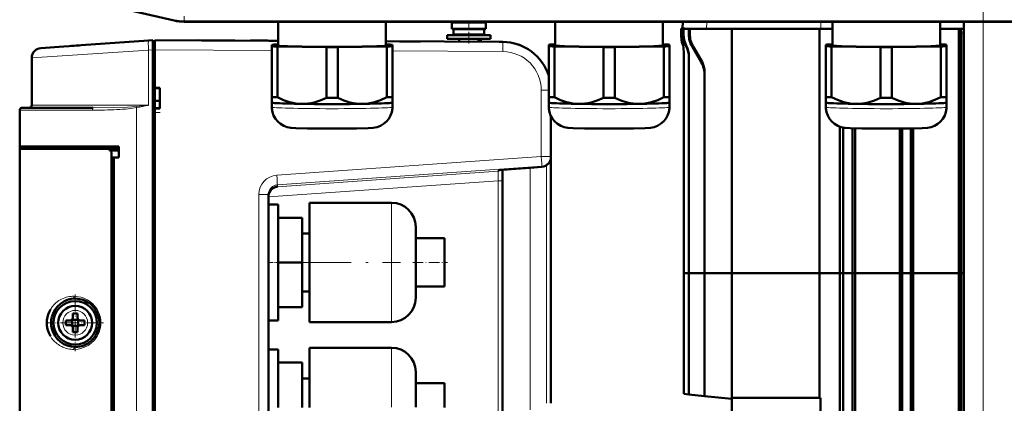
# Model space of a CAD drawing. Extents: x -1358 to 1757, y -1535 to 612.
# Tile 35 of 84: x -1219 to -1015, y 228 to 308. Entities that reach past the tile are written whole.
import ezdxf

# ---------------------------------------------------------------- set-up
doc = ezdxf.new("R2010")
doc.units = 0
doc.linetypes.add('DASHDOT', pattern=[18.5, 12, -3, 0.5, -3])

msp = doc.modelspace()

# ---------------------------------------------------------------- linework, layer by layer
at = {"color": 7, "linetype": 'DASHDOT', "lineweight": 18}
for p, q in [((-1019.73, -326), (-1019.73, 364.9)), ((-1162.58, 257.53), (-1140.38, 257.53))]:
    msp.add_line(p, q, dxfattribs=at)
at = {"color": 7, "lineweight": 50}
for p, q in [((-1187.24, 307.56), (-1212.81, 313.47)), ((-837.1, 307.33), (-1185.16, 307.33)), ((-1165.7, 307.33), (-1165.7, 302.41)), ((-1143.4, 302.41), (-1143.4, 307.33)), ((-1129.73, 307.01), (-1129.73, 305.88)), ((-1129.73, 305.88), (-1126.23, 305.88)), ((-1128.23, 305.78), (-1128.23, 305.88)), ((-1122.73, 305.88), (-1126.23, 305.88)), ((-1124.23, 305.78), (-1124.23, 305.88)), ((-1124.23, 305.78), (-1124.23, 305.88)), ((-1122.73, 305.88), (-1122.73, 307.01)), ((-1122.73, 305.88), (-1122.73, 307.01)), ((-1108.32, 307.33), (-1108.32, 302.42)), ((-1086.02, 302.42), (-1086.02, 307.33)), ((-1082.22, 305.9), (-1082.23, 305.9)), ((-1082.23, 305.9), (-1082.23, 304.29)), ((-1081.98, 305.9), (-1082.23, 305.9)), ((-1082.22, 305.9), (-1082.22, 304.29)), ((-1081.97, 305.9), (-1082.22, 305.9)), ((-1081.94, 307.33), (-1081.98, 305.9)), ((-1081.98, 305.9), (-1081.97, 305.9)), ((-1081.97, 305.9), (-1081.97, 305.88)), ((-1081.97, 305.88), (-1081.87, 305.88)), ((-1081.62, 305.9), (-1081.87, 305.89)), ((-1081.87, 305.89), (-1081.75, 305.89)), ((-1081.87, 305.89), (-1081.87, 304.71)), ((-1081.5, 305.9), (-1081.75, 305.89)), ((-1081.75, 305.89), (-1081.75, 304.69)), ((-1081.62, 305.9), (-1081.5, 305.9)), ((-1081.5, 305.9), (-1081.5, 305.88)), ((-1081.5, 305.88), (-1080.68, 305.88)), ((-1080.68, 305.88), (-1080.46, 305.88)), ((-1080.68, 305.88), (-1080.68, 304.72)), ((-1080.43, 305.88), (-1080.68, 305.88)), ((-1080.46, 305.88), (-1080.46, 304.72)), ((-1080.21, 305.88), (-1080.46, 305.88)), ((-1080.43, 305.88), (-1080.21, 305.88)), ((-1080.21, 305.88), (-1080.21, 305.88)), ((-1080.21, 305.88), (-1076.98, 305.88)), ((-1076.98, 305.88), (-1053.35, 305.88)), ((-1071.73, 305.88), (-1071.73, 255.28)), ((-1053.59, 305.88), (-1053.59, 255.28)), ((-1053.35, 305.88), (-1050.95, 305.88)), ((-1050.95, 307.33), (-1050.95, 302.42)), ((-1028.65, 302.42), (-1028.65, 307.33)), ((-1028.65, 305.88), (-1023.73, 305.88)), ((-1024.79, 294.52), (-1024.79, 305.88)), ((-1024.3, 304.95), (-1024.32, 305.88)), ((-1023.73, -268.42), (-1023.73, 307.33)), ((-1126.23, 304.58), (-1130.73, 304.58)), ((-1130.73, 304.58), (-1130.73, 303.78)), ((-1126.23, 305.78), (-1129.38, 305.78)), ((-1129.38, 305.78), (-1129.38, 304.68)), ((-1126.23, 304.68), (-1129.38, 304.68)), ((-1128.23, 304.58), (-1128.23, 304.68)), ((-1123.08, 305.78), (-1126.23, 305.78)), ((-1123.08, 304.68), (-1126.23, 304.68)), ((-1126.23, 304.58), (-1121.73, 304.58)), ((-1124.23, 304.58), (-1124.23, 304.68)), ((-1124.23, 304.58), (-1124.23, 304.68)), ((-1123.08, 305.78), (-1123.08, 304.68)), ((-1123.08, 305.78), (-1123.08, 304.68)), ((-1121.73, 303.78), (-1121.73, 304.58)), ((-1121.73, 303.78), (-1121.73, 304.58)), ((-1024.3, 255.28), (-1024.3, 304.95)), ((-1214.87, 301.87), (-1210.07, 302.21)), ((-1210.07, 302.21), (-1206.82, 302.44)), ((-1208.48, 302.32), (-1192.54, 303.43)), ((-1192.54, 303.43), (-1191.63, 303.5)), ((-1191.63, 303.5), (-1191.63, 301.5)), ((-1191.23, 303.23), (-1191.63, 303.23)), ((-1165.7, 303.39), (-1191.23, 303.53)), ((-1191.23, 303.53), (-1191.23, 301.53)), ((-1191.23, 303.23), (-1191.23, 301.53)), ((-1177.89, 303.46), (-1182.28, 303.48)), ((-1174.66, 303.44), (-1177.89, 303.46)), ((-1167.05, 302.57), (-1167.05, 302.26)), ((-1167.05, 302.26), (-1167.05, 291.76)), ((-1165.7, 302.62), (-1165.86, 302.62)), ((-1165.86, 302.21), (-1155.73, 302.05)), ((-1165.86, 302.21), (-1165.86, 291.7)), ((-1155.73, 302.05), (-1155.73, 291.55)), ((-1153.36, 302.05), (-1143.23, 302.21)), ((-1153.36, 302.05), (-1153.36, 291.55)), ((-1119.17, 303.15), (-1143.4, 303.28)), ((-1143.23, 302.62), (-1143.4, 302.62)), ((-1143.23, 302.21), (-1143.23, 291.7)), ((-1142.05, 302.26), (-1142.05, 302.57)), ((-1142.05, 302.26), (-1142.05, 291.76)), ((-1140.56, 303.26), (-1136.24, 303.24)), ((-1126.23, 303.78), (-1130.73, 303.78)), ((-1128.23, 303.2), (-1128.23, 303.78)), ((-1126.23, 303.78), (-1121.73, 303.78)), ((-1124.23, 303.18), (-1124.23, 303.78)), ((-1123.73, 303.17), (-1123.73, 303.78)), ((-1119.17, 303.15), (-1119.95, 303.15)), ((-1109.67, 302.57), (-1109.67, 302.26)), ((-1109.67, 302.26), (-1109.67, 291.76)), ((-1108.32, 302.62), (-1108.49, 302.62)), ((-1108.49, 302.21), (-1098.36, 302.06)), ((-1108.49, 302.21), (-1108.49, 291.7)), ((-1098.36, 302.06), (-1098.36, 291.55)), ((-1095.99, 302.06), (-1085.86, 302.21)), ((-1095.99, 302.06), (-1095.99, 291.55)), ((-1085.86, 302.62), (-1086.02, 302.62)), ((-1085.86, 302.21), (-1085.86, 291.7)), ((-1084.67, 302.26), (-1084.67, 302.57)), ((-1084.67, 302.26), (-1084.67, 291.76)), ((-1081.97, 302.73), (-1081.98, 302.73)), ((-1080.01, 302.22), (-1078.1, 298.93)), ((-1079.78, 302.22), (-1078.1, 299.35)), ((-1052.3, 302.57), (-1052.3, 302.26)), ((-1052.3, 302.26), (-1052.3, 291.76)), ((-1050.95, 302.63), (-1051.11, 302.62)), ((-1051.11, 302.21), (-1040.98, 302.06)), ((-1051.11, 302.21), (-1051.11, 291.71)), ((-1040.98, 302.06), (-1040.98, 291.55)), ((-1038.61, 302.06), (-1028.48, 302.21)), ((-1038.61, 302.06), (-1038.61, 291.55)), ((-1028.48, 302.62), (-1028.65, 302.63)), ((-1028.48, 302.21), (-1028.48, 291.71)), ((-1027.3, 302.26), (-1027.3, 302.57)), ((-1027.3, 302.26), (-1027.3, 291.76)), ((-1216.73, 299.88), (-1216.73, 290.03)), ((-1191.63, 117.55), (-1191.63, 301.5)), ((-1191.23, 301.53), (-1191.23, 293.68)), ((-1081.73, 301.17), (-1081.73, 255.28)), ((-1080.67, 300.14), (-1080.67, 255.28)), ((-1077.39, 296.71), (-1077.39, 255.28)), ((-1191.23, 293.68), (-1190.23, 293.68)), ((-1191.23, 293.68), (-1191.23, 293.59)), ((-1191.23, 293.62), (-1191.23, 289.43)), ((-1190.23, 293.68), (-1190.23, 289.38)), ((-1024.79, 294.15), (-1024.79, 294.52)), ((-1191.23, 290.98), (-1191.23, 293.59)), ((-1190.23, 293.53), (-1191.23, 293.59)), ((-1191.23, 293.59), (-1190.23, 293.53)), ((-1167.05, 291.76), (-1167.05, 290.61)), ((-1142.05, 290.61), (-1142.05, 291.76)), ((-1109.67, 291.76), (-1109.67, 290.61)), ((-1084.67, 290.61), (-1084.67, 291.76)), ((-1052.3, 291.76), (-1052.3, 290.61)), ((-1027.3, 290.61), (-1027.3, 291.76)), ((-1024.79, 291.89), (-1024.79, 292.26)), ((-1024.79, 255.28), (-1024.79, 291.89)), ((-1218.73, 289.53), (-1203.99, 289.53)), ((-1191.23, 290.98), (-1190.23, 290.98)), ((-1190.23, 289.53), (-1191.23, 289.46)), ((-1167.05, 290.61), (-1167.05, 289.66)), ((-1167.04, 290.6), (-1167.05, 290.61)), ((-1142.05, 289.66), (-1142.05, 290.61)), ((-1142.05, 290.6), (-1142.05, 290.61)), ((-1109.67, 290.61), (-1109.67, 289.66)), ((-1109.67, 290.6), (-1109.67, 290.61)), ((-1084.68, 290.6), (-1084.67, 290.61)), ((-1084.67, 289.66), (-1084.67, 290.61)), ((-1052.3, 290.61), (-1052.3, 289.66)), ((-1052.29, 290.6), (-1052.3, 290.61)), ((-1027.3, 289.66), (-1027.3, 290.61)), ((-1027.3, 290.6), (-1027.3, 290.61)), ((-1219.23, 281.53), (-1219.23, 289.03)), ((-1219.23, 287.73), (-1219.23, 279.52)), ((-1191.23, 289.46), (-1191.23, 289.38)), ((-1191.23, 289.38), (-1191.23, 215.68)), ((-1190.23, 289.38), (-1191.23, 289.38)), ((-1109.23, 279.44), (-1109.23, 287.77)), ((-1049.37, 255.28), (-1049.37, 285.62)), ((-1048.7, 255.28), (-1048.7, 285.45)), ((-1046.77, 255.28), (-1046.77, 285.3)), ((-1046.19, 255.28), (-1046.19, 285.28)), ((-1037, 255.28), (-1037, 285.22)), ((-1036.47, 255.28), (-1036.47, 285.22)), ((-1034.67, 255.28), (-1034.67, 285.25)), ((-1034.18, 255.28), (-1034.18, 285.26)), ((-1219.23, 281.03), (-1219.23, 281.53)), ((-1198.73, 281.53), (-1219.23, 281.53)), ((-1218.93, 281.53), (-1218.93, 281.03)), ((-1198.73, 279.23), (-1198.73, 281.53)), ((-1219.23, 281.03), (-1201.17, 281.03)), ((-1219.23, 215.53), (-1219.23, 281.03)), ((-1198.73, 281.03), (-1201.17, 281.03)), ((-1200.23, 138.99), (-1200.23, 280.06)), ((-1109.23, 279.29), (-1109.23, 279.44)), ((-1198.73, 279.23), (-1200.23, 279.23)), ((-1199.73, 279.19), (-1200.23, 279.17)), ((-1200.23, 279.17), (-1200.23, 139.88)), ((-1198.73, 279.23), (-1199.73, 279.19)), ((-1199.73, 279.19), (-1199.73, 139.86)), ((-1113.52, 277.12), (-1111.08, 277.3)), ((-1109.23, 228.37), (-1109.23, 279.29)), ((-1119.23, 276.67), (-1119.23, 275.28)), ((-1119.23, 274.38), (-1119.23, 276.67)), ((-1119.23, 274.5), (-1119.23, 142.38)), ((-1119.23, 144.67), (-1119.23, 274.38)), ((-1167.73, 271.58), (-1167.73, 147.48)), ((-1167.73, 257.53), (-1167.73, 269.53)), ((-1165.73, 269.53), (-1167.73, 269.53)), ((-1165.73, 269.53), (-1165.73, 257.53)), ((-1159.23, 257.53), (-1159.23, 269.88)), ((-1159.23, 269.88), (-1142.23, 269.88)), ((-1165.73, 266.78), (-1160.73, 266.78)), ((-1160.73, 257.53), (-1160.73, 266.78)), ((-1159.23, 263.53), (-1160.73, 263.53)), ((-1137.23, 264.88), (-1137.23, 257.56)), ((-1137.23, 262.53), (-1131.23, 262.53)), ((-1131.23, 262.53), (-1131.23, 257.53)), ((-1167.73, 245.53), (-1167.73, 257.53)), ((-1160.73, 257.53), (-1165.73, 257.53)), ((-1165.73, 257.53), (-1165.73, 245.53)), ((-1160.73, 248.28), (-1160.73, 257.53)), ((-1159.23, 245.18), (-1159.23, 257.53)), ((-1137.23, 257.56), (-1137.23, 257.53)), ((-1137.23, 257.53), (-1137.23, 250.18)), ((-1131.23, 257.53), (-1131.23, 252.53)), ((-1081.73, 255.28), (-1080.67, 255.28)), ((-1081.73, 255.28), (-1081.73, 230.33)), ((-1081.73, 255.28), (-1080.67, 255.28)), ((-1080.67, 255.28), (-1077.39, 255.28)), ((-1080.67, 255.28), (-1080.67, 230.22)), ((-1080.67, 255.28), (-1077.39, 255.28)), ((-1077.39, 255.28), (-1071.73, 255.28)), ((-1077.39, 255.28), (-1077.39, 229.87)), ((-1077.39, 255.28), (-1071.73, 255.28)), ((-1071.73, 255.28), (-1071.73, 229.48)), ((-1071.73, 255.28), (-1053.59, 255.28)), ((-1071.73, 255.28), (-1053.59, 255.28)), ((-1049.37, 255.28), (-1053.59, 255.28)), ((-1053.59, 255.28), (-1053.59, 229.48)), ((-1049.37, 255.28), (-1053.59, 255.28)), ((-1049.37, 255.28), (-1048.7, 255.28)), ((-1049.37, 201.52), (-1049.37, 255.28)), ((-1049.37, 255.28), (-1048.7, 255.28)), ((-1048.7, 156.21), (-1048.7, 255.28)), ((-1048.7, 255.28), (-1046.77, 255.28)), ((-1048.7, 255.28), (-1046.77, 255.28)), ((-1046.77, 255.28), (-1046.19, 255.28)), ((-1046.77, 155.22), (-1046.77, 255.28)), ((-1046.77, 255.28), (-1046.19, 255.28)), ((-1037, 255.28), (-1046.19, 255.28)), ((-1046.19, 201.52), (-1046.19, 255.28)), ((-1037, 255.28), (-1046.19, 255.28)), ((-1037, 255.28), (-1036.47, 255.28)), ((-1037, 201.52), (-1037, 255.28)), ((-1037, 255.28), (-1036.47, 255.28)), ((-1036.47, 255.28), (-1034.67, 255.28)), ((-1036.47, 154.48), (-1036.47, 255.28)), ((-1036.47, 255.28), (-1034.67, 255.28)), ((-1034.67, 255.28), (-1034.18, 255.28)), ((-1034.67, 154.48), (-1034.67, 255.28)), ((-1034.67, 255.28), (-1034.18, 255.28)), ((-1024.79, 255.28), (-1034.18, 255.28)), ((-1034.18, 154.48), (-1034.18, 255.28)), ((-1024.79, 255.28), (-1034.18, 255.28)), ((-1024.79, 255.28), (-1024.3, 255.28)), ((-1024.79, 201.52), (-1024.79, 255.28)), ((-1024.79, 255.28), (-1024.3, 255.28)), ((-1024.3, 255.28), (-1023.73, 255.28)), ((-1024.3, 154.48), (-1024.3, 255.28)), ((-1024.3, 255.28), (-1023.73, 255.28)), ((-1159.23, 251.53), (-1160.73, 251.53)), ((-1137.23, 252.53), (-1131.23, 252.53)), ((-1207.73, 250.03), (-1207.68, 250.03)), ((-1204.44, 248.8), (-1204.36, 248.72)), ((-1208.23, 246.95), (-1208.23, 246.03)), ((-1207.23, 246.95), (-1207.23, 246.03)), ((-1165.73, 248.28), (-1160.73, 248.28)), ((-1212.58, 246.23), (-1212.57, 246.25)), ((-1208.73, 245.53), (-1209.65, 245.53)), ((-1208.36, 245.66), (-1208.37, 245.67)), ((-1207.09, 245.66), (-1208.36, 245.66)), ((-1208.36, 244.39), (-1208.36, 245.66)), ((-1207.08, 245.67), (-1207.09, 245.66)), ((-1207.09, 245.66), (-1207.09, 244.39)), ((-1206.73, 245.53), (-1205.8, 245.53)), ((-1165.73, 245.53), (-1167.73, 245.53)), ((-1159.23, 245.18), (-1142.23, 245.18)), ((-1208.73, 244.53), (-1209.65, 244.53)), ((-1208.36, 244.39), (-1208.37, 244.38)), ((-1207.09, 244.39), (-1208.36, 244.39)), ((-1208.23, 243.1), (-1208.23, 244.03)), ((-1207.23, 243.1), (-1207.23, 244.03)), ((-1207.09, 244.39), (-1207.08, 244.38)), ((-1205.8, 244.53), (-1206.73, 244.53)), ((-1204.36, 241.33), (-1204.43, 241.27)), ((-1207.67, 240.03), (-1207.73, 240.03)), ((-1167.73, 227.53), (-1167.73, 239.53)), ((-1165.73, 239.53), (-1167.73, 239.53)), ((-1165.73, 239.53), (-1165.73, 227.53)), ((-1159.23, 227.53), (-1159.23, 239.88)), ((-1159.23, 239.88), (-1142.23, 239.88)), ((-1165.73, 236.78), (-1160.73, 236.78)), ((-1160.73, 227.53), (-1160.73, 236.78)), ((-1137.23, 234.88), (-1137.23, 227.56)), ((-1159.23, 233.53), (-1160.73, 233.53)), ((-1137.23, 232.53), (-1131.23, 232.53)), ((-1131.23, 232.53), (-1131.23, 227.53)), ((-1080.67, 230.22), (-1081.73, 230.33)), ((-1077.39, 229.87), (-1080.67, 230.22)), ((-1071.73, 229.28), (-1077.39, 229.87)), ((-1071.73, 229.48), (-1053.42, 229.48)), ((-1071.73, 154.48), (-1071.73, 229.48)), ((-1053.42, 201.52), (-1053.42, 229.48))]:
    msp.add_line(p, q, dxfattribs=at)
at = {"color": 7, "lineweight": 18}
for p, q in [((-1185.16, 307.51), (-1185.16, 308.51)), ((-1187.2, 307.74), (-1187.24, 307.56)), ((-1185.16, 307.51), (-837.1, 307.51)), ((-1185.16, 307.51), (-1185.16, 307.33)), ((-1129.73, 307.01), (-1126.26, 307.01)), ((-1126.26, 307.01), (-1126.23, 307.01)), ((-1122.73, 307.01), (-1126.23, 307.01)), ((-1076.94, 307.33), (-1076.98, 305.88)), ((-1053.35, 307.33), (-1053.35, 305.88)), ((-1019.73, -268.42), (-1019.73, 307.33)), ((-1082.22, 304.29), (-1082.23, 304.29)), ((-1080.68, 304.72), (-1080.46, 304.72)), ((-1023.73, 304.99), (-1024.3, 304.95)), ((-1081.21, 302.43), (-1081.27, 302.34)), ((-1080.01, 302.22), (-1079.78, 302.22)), ((-1192.54, 301.44), (-1216.73, 299.88)), ((-1191.63, 301.5), (-1192.54, 301.44)), ((-1192.54, 301.44), (-1192.54, 290.03)), ((-1191.63, 301.53), (-1191.23, 301.53)), ((-1167.05, 301.4), (-1191.23, 301.53)), ((-1119.17, 301.15), (-1142.05, 301.27)), ((-1078.1, 298.93), (-1078.1, 299.35)), ((-1111.22, 279.44), (-1111.22, 293.15)), ((-1111.22, 293.15), (-1109.67, 293.15)), ((-1209.76, 290.03), (-1216.73, 290.03)), ((-1192.54, 290.03), (-1209.76, 290.03)), ((-1195.04, 129.51), (-1195.04, 289.55)), ((-1219.23, 289.03), (-1204.2, 289.03)), ((-1166, 275.57), (-1111.22, 279.44)), ((-1109.23, 279.44), (-1111.22, 279.44)), ((-1165.87, 273.57), (-1111.08, 277.45)), ((-1111.08, 277.3), (-1113.52, 277.12)), ((-1111.08, 277.45), (-1111.08, 277.3)), ((-1110.17, 277.59), (-1110.17, 228.37)), ((-1165.87, 273.18), (-1120.16, 276.38)), ((-1120.16, 276.56), (-1120.16, 276.38)), ((-1113.54, 277.12), (-1113.54, 227.05)), ((-1167.73, 271.06), (-1120.16, 274.38)), ((-1165.87, 273.18), (-1165.87, 273.57)), ((-1120.14, 274.98), (-1120.16, 274.38)), ((-1120.16, 274.38), (-1120.16, 144.67)), ((-1120.16, 274.38), (-1119.23, 274.38)), ((-1169.72, 271.58), (-1167.73, 271.58)), ((-1169.72, 147.48), (-1169.72, 271.58)), ((-1142.23, 257.59), (-1142.23, 269.88)), ((-1142.23, 257.53), (-1142.23, 257.59)), ((-1142.23, 257.53), (-1142.23, 245.18)), ((-1207.7, 247.6), (-1207.73, 247.6)), ((-1210.3, 245.05), (-1210.3, 245.03)), ((-1205.15, 245), (-1205.15, 245.03)), ((-1207.75, 242.46), (-1207.73, 242.46)), ((-1142.23, 227.59), (-1142.23, 239.88))]:
    msp.add_line(p, q, dxfattribs=at)
at = {"color": 7, "linetype": 'DASHDOT', "lineweight": 18, "ltscale": 0.114894}
msp.add_line((-1126.23, 307.39), (-1126.23, 302.79), dxfattribs=at)
at = {"color": 7, "linetype": 'DASHDOT', "lineweight": 18, "ltscale": 0.012015}
msp.add_line((-1191.19, 301.53), (-1191.67, 301.53), dxfattribs=at)
at = {"color": 7, "linetype": 'DASHDOT', "lineweight": 18, "ltscale": 0.030002}
msp.add_line((-1191.33, 288.53), (-1190.13, 288.53), dxfattribs=at)
at = {"color": 7, "linetype": 'DASHDOT', "lineweight": 18, "ltscale": 0.060013}
msp.add_line((-1165.53, 257.53), (-1167.93, 257.53), dxfattribs=at)
at = {"color": 7, "linetype": 'DASHDOT', "lineweight": 18, "ltscale": 0.180002}
msp.add_line((-1137.83, 257.53), (-1130.63, 257.53), dxfattribs=at)
at = {"color": 7, "linetype": 'DASHDOT', "lineweight": 18, "ltscale": 0.2925}
msp.add_line((-1207.73, 250.88), (-1207.73, 239.18), dxfattribs=at)
at = {"color": 7, "linetype": 'DASHDOT', "lineweight": 18, "ltscale": 0.292502}
msp.add_line((-1201.88, 245.03), (-1213.58, 245.03), dxfattribs=at)
at = {"color": 7, "lineweight": 50}
for points in [[(-1160.8, 290.33), (-1161.42, 290.36), (-1162.04, 290.43), (-1162.69, 290.54), (-1163.34, 290.71), (-1164.6, 291.13), (-1165.86, 291.7)], [(-1143.23, 291.7), (-1144.49, 291.13), (-1145.75, 290.71), (-1146.4, 290.54), (-1147.05, 290.43), (-1147.67, 290.36), (-1148.3, 290.33)], [(-1103.42, 290.33), (-1104.04, 290.36), (-1104.66, 290.43), (-1105.32, 290.55), (-1105.97, 290.71), (-1107.23, 291.13), (-1108.49, 291.7)], [(-1085.86, 291.7), (-1087.12, 291.13), (-1088.38, 290.71), (-1089.03, 290.55), (-1089.68, 290.43), (-1090.3, 290.36), (-1090.92, 290.33)], [(-1046.05, 290.33), (-1046.67, 290.36), (-1047.29, 290.43), (-1047.94, 290.55), (-1048.59, 290.71), (-1049.85, 291.14), (-1051.11, 291.71)], [(-1028.48, 291.71), (-1029.74, 291.14), (-1031, 290.71), (-1031.65, 290.55), (-1032.31, 290.43), (-1032.93, 290.36), (-1033.55, 290.33)], [(-1154.55, 285.2), (-1159.62, 285.25), (-1162.02, 285.32), (-1163.09, 285.4), (-1163.86, 285.54), (-1164.55, 285.79), (-1165.22, 286.17), (-1165.8, 286.65), (-1166.29, 287.24), (-1166.66, 287.89), (-1166.91, 288.61), (-1167.03, 289.36), (-1167.05, 289.66)], [(-1155.73, 291.55), (-1156.99, 291.02), (-1158.25, 290.63), (-1158.9, 290.49), (-1159.55, 290.39), (-1160.17, 290.34), (-1160.8, 290.33)], [(-1154.55, 285.2), (-1149.47, 285.25), (-1147.07, 285.32), (-1146, 285.4), (-1145.23, 285.54), (-1144.54, 285.79), (-1143.88, 286.17), (-1143.29, 286.65), (-1142.8, 287.24), (-1142.43, 287.89), (-1142.18, 288.61), (-1142.06, 289.36), (-1142.05, 289.66)], [(-1148.3, 290.33), (-1148.92, 290.34), (-1149.54, 290.39), (-1150.19, 290.49), (-1150.84, 290.63), (-1152.1, 291.02), (-1153.36, 291.55)], [(-1097.17, 285.2), (-1102.25, 285.25), (-1104.65, 285.32), (-1105.72, 285.4), (-1106.48, 285.54), (-1107.18, 285.79), (-1107.84, 286.17), (-1108.43, 286.66), (-1108.91, 287.24), (-1109.29, 287.9), (-1109.54, 288.61), (-1109.66, 289.36), (-1109.67, 289.66)], [(-1098.36, 291.55), (-1099.62, 291.02), (-1100.88, 290.63), (-1101.52, 290.49), (-1102.18, 290.39), (-1102.8, 290.34), (-1103.42, 290.33)], [(-1097.17, 285.2), (-1092.1, 285.25), (-1089.7, 285.32), (-1088.62, 285.4), (-1087.86, 285.54), (-1087.17, 285.79), (-1086.5, 286.17), (-1085.92, 286.66), (-1085.43, 287.24), (-1085.06, 287.9), (-1084.8, 288.61), (-1084.68, 289.36), (-1084.67, 289.66)], [(-1090.92, 290.33), (-1091.55, 290.34), (-1092.17, 290.39), (-1092.82, 290.49), (-1093.47, 290.63), (-1094.73, 291.02), (-1095.99, 291.55)], [(-1039.8, 285.21), (-1044.87, 285.25), (-1047.27, 285.32), (-1048.35, 285.4), (-1049.11, 285.54), (-1049.8, 285.79), (-1050.47, 286.17), (-1051.05, 286.66), (-1051.54, 287.24), (-1051.91, 287.9), (-1052.17, 288.61), (-1052.29, 289.36), (-1052.3, 289.66)], [(-1040.98, 291.55), (-1042.24, 291.02), (-1043.5, 290.63), (-1044.15, 290.49), (-1044.8, 290.39), (-1045.42, 290.34), (-1046.05, 290.33)], [(-1039.8, 285.21), (-1034.72, 285.25), (-1032.32, 285.32), (-1031.25, 285.4), (-1030.49, 285.54), (-1029.79, 285.79), (-1029.13, 286.17), (-1028.54, 286.66), (-1028.06, 287.24), (-1027.68, 287.9), (-1027.43, 288.61), (-1027.31, 289.36), (-1027.3, 289.66)], [(-1033.55, 290.33), (-1034.17, 290.34), (-1034.8, 290.39), (-1035.45, 290.49), (-1036.09, 290.63), (-1037.35, 291.02), (-1038.61, 291.55)], [(-1200.23, 280.06), (-1200.25, 280.29), (-1200.33, 280.5), (-1200.45, 280.69), (-1200.62, 280.85), (-1200.82, 280.96), (-1201.17, 281.03)], [(-1120, 276.59), (-1117.43, 276.83), (-1113.52, 277.12)], [(-1167.73, 271.16), (-1167.7, 271.45), (-1167.64, 271.73), (-1167.41, 272.23), (-1167.21, 272.51), (-1166.98, 272.73)], [(-1212.86, 242.26), (-1213.21, 242.97), (-1213.46, 243.71), (-1213.59, 244.46), (-1213.62, 245.03), (-1213.59, 245.6), (-1213.5, 246.17), (-1213.35, 246.72), (-1213.14, 247.26), (-1212.86, 247.79)]]:
    msp.add_lwpolyline(points, dxfattribs=at)
at = {"color": 7, "lineweight": 18}
for points in [[(-1195.08, 289.79), (-1196.87, 289.67), (-1199.86, 289.57), (-1203.99, 289.53)], [(-1113.52, 277.12), (-1117.43, 276.83), (-1119.88, 276.61), (-1120.09, 276.58), (-1120.15, 276.57), (-1120.15, 276.57), (-1120.15, 276.56), (-1120.16, 276.56)], [(-1120.14, 276.3), (-1120.13, 275.68), (-1120.14, 274.98)], [(-1212.86, 247.79), (-1212.47, 248.36), (-1212, 248.9), (-1211.72, 249.15), (-1211.1, 249.62), (-1210.55, 249.93), (-1209.91, 250.2)], [(-1204.4, 249.23), (-1204.05, 248.92), (-1203.73, 248.57), (-1203.44, 248.21), (-1203.18, 247.82), (-1202.95, 247.39), (-1202.76, 246.95), (-1202.56, 246.32), (-1202.44, 245.67), (-1202.4, 245.02), (-1202.43, 244.52), (-1202.5, 244.03), (-1202.61, 243.56), (-1202.76, 243.09), (-1202.96, 242.64), (-1203.19, 242.22), (-1203.46, 241.82), (-1203.76, 241.44), (-1204.4, 240.82)], [(-1204.4, 240.82), (-1205.08, 240.34), (-1205.81, 239.97), (-1206.56, 239.71), (-1207.12, 239.6), (-1208.01, 239.53)]]:
    msp.add_lwpolyline(points, dxfattribs=at)
at = {"color": 7, "lineweight": 50}
msp.add_circle((-1207.73, 245.03), 4.5, dxfattribs=at)
for centre, radius, start, end in [((-1185.16, 316.58), 9.25, 257.0008, 269.9996), ((-1185.16, 316.58), 9.25, 257.0008, 269.9996), ((-1128.43, 307.01), 1.3, 165.6676, 180), ((-1077.23, 304.29), 5, 180.0001, 198.2359), ((-1077.22, 304.29), 5, 180.0004, 198.1558), ((-1076.87, 304.71), 5, 180.0007, 208.2901), ((-1076.77, 304.69), 4.99, 180.0131, 206.9154), ((-1075.69, 304.72), 4.98, 180.0071, 210.1115), ((-1075.52, 304.72), 4.94, 180.0262, 210.4098), ((-1214.73, 299.88), 2, 94, 180), ((-1187.56, -1282.34), 1585.82, 89.63076, 89.78437), ((-1186.89, -3373.59), 3677.05, 89.66976, 89.75968), ((-1180.76, -2164.79), 2468.23, 89.65024, 89.76862), ((-1119.23, 293.15), 10, 17.1756, 89.7), ((-1119.27, 293.04), 10.11, 64.4184, 71.4519), ((-1086.73, 301.17), 5, 359.9996, 18.155), ((-1085.73, 299.94), 5.07, 0.0077, 28.2917), ((-1085.72, 300.14), 5.06, 359.978, 26.8731), ((-1082.62, 296.72), 5.23, 359.9221, 30.2739), ((-1082.65, 296.29), 5.26, 359.9973, 30.072), ((-892.06, 293.2), 132.73, 179.5912, 180.4084), ((-1218.73, 289.03), 0.5, 90, 180), ((-1217.23, 290.03), 0.5, 270, 360), ((-1209.23, -73.02), 353.82, 88.2987, 88.5786), ((-1111.23, 279.29), 2, 274.0921, 359.9969), ((-1165.7, 271.16), 2.03, 129.2225, 179.8948), ((-1165.7, 271.17), 2.02, 94.7599, 129.3411), ((-1142.23, 264.88), 5, 360, 90), ((-1207.73, 245.03), 5, 90, 165.8165), ((-1207.73, 245.03), 5, 48.9222, 89.4577), ((-1142.23, 250.18), 5, 270, 0), ((-1207.73, 245.03), 3.5, 90, 360), ((-1207.73, 229.82), 17.14, 89.9996, 91.6715), ((-1207.73, 245.03), 3.5, 360, 90), ((-1207.73, 229.86), 17.1, 88.3267, 90.0022), ((-1207.73, 245.03), 5, 312.3876, 47.6213), ((-1207.73, 245.03), 4.99, 166.1188, 180.0123), ((-1207.72, 245.03), 5.01, 180.0085, 194.198), ((-1192.52, 245.03), 17.13, 178.3286, 181.6729), ((-1208.73, 246.03), 0.5, 270, 360), ((-1206.73, 246.03), 0.5, 180, 270), ((-1222.9, 245.03), 17.1, 359.9978, 1.6733), ((-1222.9, 245.03), 17.1, 358.3267, 0.0022), ((-1207.73, 245.03), 5, 194.2104, 270), ((-1208.73, 244.03), 0.5, 0, 90), ((-1207.73, 260.23), 17.14, 268.3285, 270.0004), ((-1207.73, 260.2), 17.1, 269.9978, 271.6733), ((-1206.73, 244.03), 0.5, 90, 180), ((-1207.73, 245.03), 5, 270.6772, 311.2128), ((-1142.23, 234.88), 5, 360, 90)]:
    msp.add_arc(centre, radius, start, end, dxfattribs=at)
at = {"color": 7, "lineweight": 18}
for centre, radius, start, end in [((-1185.16, 316.58), 9.06, 257.0008, 269.9996), ((-1082, 303.68), 1.03, 76.3375, 82.8872), ((-1119.22, 293.15), 8, 359.9985, 89.7014), ((-1214.23, 293.2), 189.44, 359.6025, 0.3975), ((-1199.44, 316.81), 27.61, 275.5755, 279.1778), ((-1221.11, 577.92), 289.3, 275.1618, 275.6668), ((-1188.76, 290.66), 6.38, 187.9121, 190.0965), ((-1218.76, 419.52), 132.13, 280.3438, 281.4477), ((-1203.25, 289.05), 0.948, 159.4168, 181.2413), ((-1203.97, 383.47), 94.44, 269.8627, 272.948), ((-1201.56, 339.61), 50.52, 272.7767, 275.4525), ((-1111.23, 279.29), 2, 274.0716, 359.9958), ((-1165.71, 271.58), 4, 94.071, 179.9811), ((-1165.73, 271.58), 2, 98.025, 166.8747), ((-1165.73, 271.58), 1.99, 94.0348, 98.024), ((-1165.72, 271.58), 2, 166.8753, 179.9945), ((-1208.01, 244.83), 5.7, 95.8583, 109.4357), ((-1208.06, 245.77), 4.75, 89.3638, 96.4339), ((-1207.16, 250.53), 0.851, 179.8972, 191.0209), ((-1208, 244.84), 5.68, 50.5802, 90.0619), ((-1207.73, 245.03), 2.57, 90, 179.4706), ((-1207.73, 245.03), 2.57, 0, 89.4706), ((-1207.73, 245.03), 2.57, 180, 269.4706), ((-1207.73, 245.03), 2.57, 270, 359.4706), ((-1208.23, 244.98), 5.37, 210.4158, 229.7387), ((-1208.14, 245.01), 5.45, 229.2293, 242.0918), ((-1208.16, 244.89), 5.33, 241.6531, 250.8184), ((-1208.01, 245.22), 5.7, 250.5611, 264.147), ((-1208.06, 244.28), 4.76, 263.5648, 270.6311), ((-1207.16, 239.53), 0.851, 168.9838, 180.1015)]:
    msp.add_arc(centre, radius, start, end, dxfattribs=at)
for centre, major_axis, ratio, start_param, end_param in [((-1192.4, 301.44), (0.14, -2), 0.069587, 3.141593, 4.707523), ((-1119.18, 301.15), (0.01, 2), 0.005236, 4.712416, 6.283185), ((-1203.99, 289.03), (0, -0.5), 0.421976, 3.141495, 3.926782), ((-1154.55, 289.66), (12.5, 0), 0.026177, 3.141593, 6.283185), ((-1097.17, 289.66), (12.5, 0), 0.026177, 3.141593, 6.283185), ((-1039.8, 289.66), (12.5, 0), 0.026177, 3.141593, 6.283185), ((-1111.23, 279.44), (-0.14, 2), 0.005223, 3.15415, 4.71202), ((-1111.23, 279.44), (2, 0), 0.999921, 4.783073, 6.283185), ((-1166.01, 275.57), (-0.14, 2), 0.005223, 3.15415, 4.71202), ((-1120.23, 277.38), (1, 0), 0.999921, 4.783072, 5.459778), ((-1120.23, 277.56), (-1, 0), 0.999921, 1.64148, 1.834625), ((-1120.21, 274.84), (-0.05, -1.54), 0.039251, 2.826614, 3.13116), ((-1207.73, 250.53), (0, -0.5), 0.568672, 5.046404, 6.2835), ((-1207.73, 239.53), (0, -0.5), 0.568669, 3.141358, 4.378357)]:
    msp.add_ellipse(centre, major_axis=major_axis, ratio=ratio, start_param=start_param, end_param=end_param, dxfattribs=at)
at = {"color": 7, "lineweight": 50}
for centre, major_axis, start_param, end_param in [((-1154.55, 302.41), (13.8, 0), 2.531934, 2.704054), ((-1154.55, 302.41), (13.8, 0), 3.579132, 3.751251), ((-1154.55, 302.41), (11.15, 0), 3.141593, 6.283185), ((-1154.55, 302.41), (13.8, 0), 4.626329, 4.798449), ((-1154.55, 302.41), (13.8, 0), 0.437539, 0.609658), ((-1154.55, 302.41), (13.8, 0), 5.673527, 5.845646), ((-1097.17, 302.42), (13.8, 0), 2.531934, 2.704054), ((-1097.17, 302.42), (13.8, 0), 3.579132, 3.751251), ((-1097.17, 302.42), (11.15, 0), 3.141593, 6.283185), ((-1097.17, 302.42), (13.8, 0), 4.626329, 4.798449), ((-1097.17, 302.42), (13.8, 0), 0.437539, 0.609658), ((-1097.17, 302.42), (13.8, 0), 5.673527, 5.845646), ((-1039.8, 302.42), (13.8, 0), 2.531934, 2.704054), ((-1039.8, 302.42), (13.8, 0), 3.579132, 3.751251), ((-1039.8, 302.42), (11.15, 0), 3.141593, 6.283185), ((-1039.8, 302.42), (13.8, 0), 4.626329, 4.798449), ((-1039.8, 302.42), (13.8, 0), 0.437539, 0.609658), ((-1039.8, 302.42), (13.8, 0), 5.673527, 5.845646), ((-1154.55, 291.91), (-13.8, 0), 0.437539, 0.609658), ((-1154.55, 291.91), (-13.8, 0), 2.531934, 2.704054), ((-1097.17, 291.91), (-13.8, 0), 0.437539, 0.609658), ((-1097.17, 291.91), (-13.8, 0), 2.531934, 2.704054), ((-1039.8, 291.91), (-13.8, 0), 0.437539, 0.609658), ((-1039.8, 291.91), (-13.8, 0), 2.531934, 2.704054), ((-1154.55, 290.61), (12.5, 0), 3.167782, 6.256996), ((-1154.55, 291.91), (-13.8, 0), 1.484737, 1.656856), ((-1097.17, 290.61), (12.5, 0), 3.167782, 6.256996), ((-1097.17, 291.91), (-13.8, 0), 1.484737, 1.656856), ((-1039.8, 290.61), (12.5, 0), 3.167782, 6.256996), ((-1039.8, 291.91), (-13.8, 0), 1.484737, 1.656856)]:
    msp.add_ellipse(centre, major_axis=major_axis, ratio=0.026177, start_param=start_param, end_param=end_param, dxfattribs=at)

doc.saveas('drawing.dxf')
